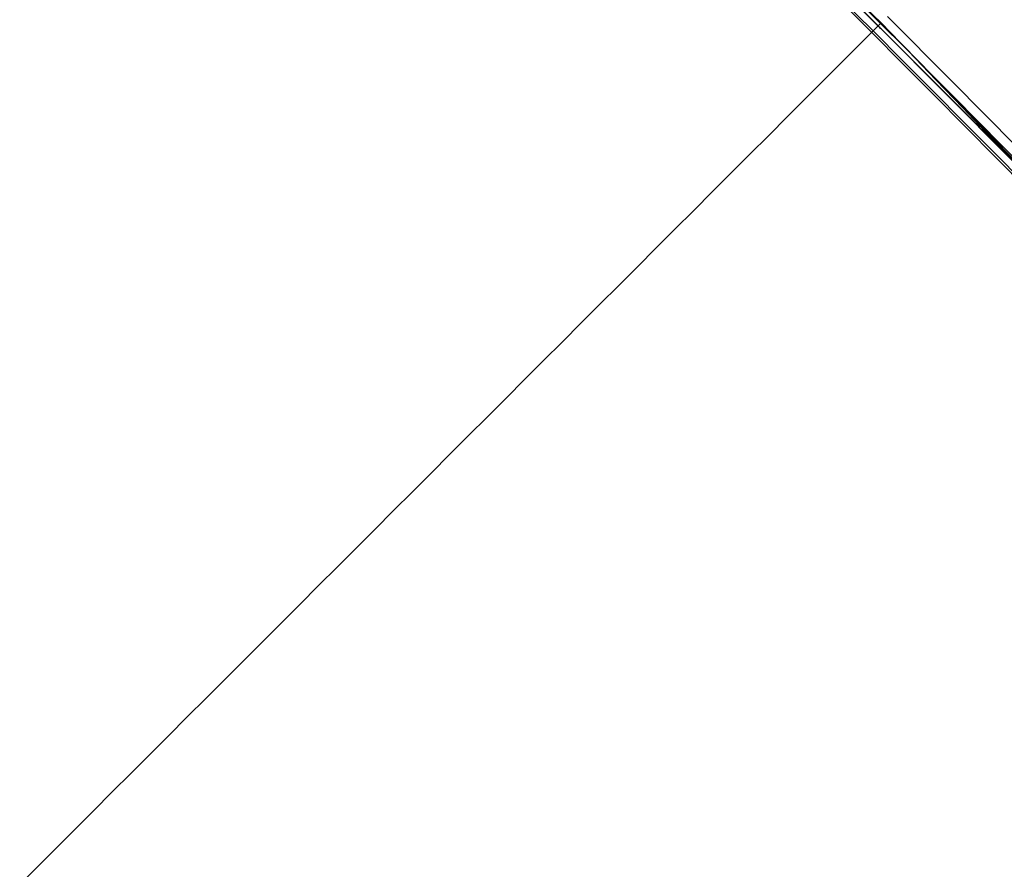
# Model space of a CAD drawing. Header units: millimetres. Extents: x -657 to 864, y -831 to 851.
# Tile 216 of 256: x -277.5174 to -277.5026, y -123.5808 to -123.5681. Entities that reach past the tile are written whole.
import ezdxf

# ---------------------------------------------------------------- set-up
doc = ezdxf.new("R2010")
doc.units = ezdxf.units.MM
doc.layers.add('Default', color=7, linetype='Continuous', true_color=0x000000)

msp = doc.modelspace()

# ---------------------------------------------------------------- linework, layer by layer
at = {"layer": 'Default'}
for p, q in [((-277.5044516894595, -123.5681426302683, -336.7778945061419), (-277.5044516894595, -123.5681426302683, -336.958397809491)), ((-277.5044516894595, -123.5681426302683, -336.381853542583), (-277.5044516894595, -123.5681426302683, -336.5623492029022)), ((-277.5044516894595, -123.5681426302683, -335.9858512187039), (-277.5044516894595, -123.5681426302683, -336.1662422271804))]:
    msp.add_line(p, q, dxfattribs=at)
for points, degree in [([(-277.4215872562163, -123.1946522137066, -337.8287300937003), (-277.6137366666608, -123.3868016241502, -337.8287300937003), (-277.8058860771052, -123.5789510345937, -337.8287300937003)], 2), ([(-277.5152600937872, -123.8695770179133, -337.8287300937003), (-277.3231106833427, -123.6774276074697, -337.8287300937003), (-277.1309612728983, -123.485278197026, -337.8287300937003)], 2), ([(-278.0808999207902, -124.144590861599, -334.0923009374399), (-277.7926758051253, -123.8563667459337, -334.0923009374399), (-277.5044516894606, -123.5681426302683, -334.0923009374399)], 2), ([(-277.5044605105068, -123.5681514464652, -335.9858512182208), (-277.4888033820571, -123.5838158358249, -335.9889654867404), (-277.4741945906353, -123.6005295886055, -335.9920805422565), (-277.4607997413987, -123.6181123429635, -335.9951971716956)], 3), ([(-277.5044516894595, -123.5681426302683, -335.5897916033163), (-277.5044516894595, -123.5681426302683, -335.6798425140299), (-277.5044516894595, -123.5681426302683, -335.7698934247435)], 2), ([(-277.5044516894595, -123.5681426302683, -335.1937269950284), (-277.5044516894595, -123.5681426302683, -335.2838994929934), (-277.5044516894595, -123.5681426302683, -335.3740719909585)], 2), ([(-277.5044516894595, -123.5681426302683, -334.7976602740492), (-277.5044516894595, -123.5681426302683, -334.8878379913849), (-277.5044516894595, -123.5681426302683, -334.9780157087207)], 2), ([(-277.5044516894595, -123.5681426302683, -334.0923009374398), (-277.5044516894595, -123.5681426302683, -334.3371300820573), (-277.5044516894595, -123.5681426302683, -334.5819592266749)], 2)]:
    msp.add_open_spline(points, degree=degree, dxfattribs=at)
for points, knots in [([(-277.504573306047, -123.5682642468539, -336.958397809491), (-277.5470223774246, -123.5258268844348, -336.949954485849), (-277.5970576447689, -123.4910272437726, -336.9415111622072), (-277.7301145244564, -123.4324957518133, -336.9207746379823), (-277.8171419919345, -123.4199936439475, -336.9084814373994), (-277.978790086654, -123.4457498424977, -336.8838950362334), (-278.0535516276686, -123.4832834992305, -336.8716018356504), (-278.109722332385, -123.5393202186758, -336.8593023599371)], [-0.9648601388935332, -0.9648601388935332, -0.9648601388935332, -0.9648601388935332, -0.7182148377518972, -0.7182148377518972, -0.3591074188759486, -0.3591074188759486, 0, 0, 0, 0]), ([(-278.109722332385, -123.5393202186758, -336.6789637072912), (-278.0474051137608, -123.4767153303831, -336.6925400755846), (-277.9619119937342, -123.4379651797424, -336.7061951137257), (-277.7793706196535, -123.42123866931, -336.7335051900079), (-277.6828449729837, -123.4445390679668, -336.7471602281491), (-277.5652149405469, -123.5144516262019, -336.7665083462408), (-277.5331646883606, -123.5396246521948, -336.7722014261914), (-277.5045948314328, -123.5682857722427, -336.7778945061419)], [-3.203804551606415, -3.203804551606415, -3.203804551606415, -3.203804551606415, -2.803328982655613, -2.803328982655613, -2.402853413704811, -2.402853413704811, -2.235886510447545, -2.235886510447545, -2.235886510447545, -2.235886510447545]), ([(-278.109722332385, -123.5393202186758, -335.886840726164), (-278.0840771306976, -123.5137110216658, -335.8924398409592), (-278.0122404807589, -123.4602462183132, -335.9061399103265), (-277.8717205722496, -123.4187630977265, -335.9279355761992), (-277.703550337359, -123.4367008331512, -335.9522223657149), (-277.5802634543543, -123.4998680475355, -335.9715273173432), (-277.520119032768, -123.552485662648, -335.9827366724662), (-277.5044605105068, -123.5681514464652, -335.9858512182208)], [-1.056286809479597, -1.056286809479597, -1.056286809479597, -1.056286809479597, -0.8923838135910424, -0.6556278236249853, -0.4188718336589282, -0.1821158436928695, -0.09105386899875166, -0.09105386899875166, -0.09105386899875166, -0.09105386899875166]), ([(-278.109722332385, -123.5393202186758, -336.2829022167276), (-278.071849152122, -123.5016649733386, -336.2910567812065), (-278.0259975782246, -123.4719719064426, -336.2993121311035), (-277.9246245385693, -123.4340146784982, -336.3158228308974), (-277.8690575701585, -123.4258552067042, -336.3240781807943), (-277.7008977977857, -123.4337643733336, -336.3488402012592), (-277.5876691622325, -123.4853872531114, -336.3653468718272), (-277.5044976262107, -123.5681885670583, -336.3818535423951)], [-1.941833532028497, -1.941833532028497, -1.941833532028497, -1.941833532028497, -1.699104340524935, -1.699104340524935, -1.456375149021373, -1.456375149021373, -0.9710352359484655, -0.9710352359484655, -0.9710352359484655, -0.9710352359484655]), ([(-277.5044996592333, -123.5681906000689, -336.1662422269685), (-277.5876759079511, -123.4853845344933, -336.149751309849), (-277.7009129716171, -123.433761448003, -336.1332603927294), (-277.8690792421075, -123.4258603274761, -336.1085223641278), (-277.9246461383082, -123.4340229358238, -336.1002752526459), (-278.0260174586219, -123.4719869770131, -336.0837810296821), (-278.0718675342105, -123.5016833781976, -336.0755339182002), (-278.109722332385, -123.5393202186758, -336.06717937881)], [-0.9708141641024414, -0.9708141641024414, -0.9708141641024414, -0.9708141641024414, -0.4854557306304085, -0.4854557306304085, -0.2427278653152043, -0.2427278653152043, 0, 0, 0, 0]), ([(-277.4756292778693, -124.1734132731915, -336.6612716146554), (-277.4000265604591, -124.0979689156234, -336.6448723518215), (-277.3596006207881, -123.9887324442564, -336.6283665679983), (-277.3696929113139, -123.764674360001, -336.5953569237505), (-277.4215204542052, -123.6510759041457, -336.5788530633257), (-277.5043584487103, -123.5680493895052, -336.5623492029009)], [-1.951116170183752, -1.951116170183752, -1.951116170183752, -1.951116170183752, -1.463337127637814, -1.463337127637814, -0.9756149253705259, -0.9756149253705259, -0.9756149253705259, -0.9756149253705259]), ([(-277.4756292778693, -124.1734132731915, -336.2652101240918), (-277.400137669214, -124.0981570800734, -336.2487232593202), (-277.3591290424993, -123.9887632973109, -336.2322290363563), (-277.3702125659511, -123.7648361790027, -336.1992405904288), (-277.4212687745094, -123.6510755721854, -336.182746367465), (-277.5044663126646, -123.5682238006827, -336.1662488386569), (-277.5044829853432, -123.5682071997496, -336.1662455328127), (-277.5044996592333, -123.5681906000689, -336.1662422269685)], [-1.941822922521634, -1.941822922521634, -1.941822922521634, -1.941822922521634, -1.456367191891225, -1.456367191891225, -0.9709114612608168, -0.9709114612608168, -0.9708141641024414, -0.9708141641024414, -0.9708141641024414, -0.9708141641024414]), ([(-277.5044976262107, -123.5681885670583, -336.3818535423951), (-277.5044773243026, -123.5682087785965, -336.3818575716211), (-277.5044570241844, -123.5682289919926, -336.3818616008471), (-277.4212595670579, -123.6510859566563, -336.3983763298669), (-277.3702071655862, -123.7648459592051, -336.4148870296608), (-277.3591282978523, -123.9887698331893, -336.4479084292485), (-277.4001376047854, -124.0981611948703, -336.4644191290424), (-277.4756292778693, -124.1734132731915, -336.4809329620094)], [-0.9710352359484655, -0.9710352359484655, -0.9710352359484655, -0.9710352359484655, -0.9709167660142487, -0.9709167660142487, -0.4854583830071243, -0.4854583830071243, 0, 0, 0, 0]), ([(-277.5045948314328, -123.5682857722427, -336.7778945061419), (-277.4646389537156, -123.6083692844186, -336.7858564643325), (-277.4314903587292, -123.6552751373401, -336.793818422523), (-277.3667952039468, -123.7928792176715, -336.8154354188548), (-277.3545062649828, -123.8903350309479, -336.8290904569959), (-277.3904773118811, -124.0683746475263, -336.8564005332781), (-277.4391437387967, -124.1478357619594, -336.8700555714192), (-277.5781566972, -124.2573637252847, -336.8973656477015), (-277.6679712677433, -124.2865334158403, -336.9110206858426), (-277.853268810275, -124.282807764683, -336.9383307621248), (-277.9477135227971, -124.2498356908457, -336.9519858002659), (-278.1036232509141, -124.1343699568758, -336.9792958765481), (-278.1643016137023, -124.0526567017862, -336.9929509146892), (-278.1957794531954, -123.9626607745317, -337.006715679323)], [-2.235886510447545, -2.235886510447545, -2.235886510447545, -2.235886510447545, -2.002377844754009, -2.002377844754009, -1.601902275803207, -1.601902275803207, -1.201426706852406, -1.201426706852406, -0.8009511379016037, -0.8009511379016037, -0.4004755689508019, -0.4004755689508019, 0, 0, 0, 0]), ([(-277.3651099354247, -123.8692096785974, -337.006715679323), (-277.370665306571, -123.7856547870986, -336.9945338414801), (-277.4008761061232, -123.7016829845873, -336.9822406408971), (-277.4674397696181, -123.6085522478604, -336.9660975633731), (-277.4852179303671, -123.5876142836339, -336.962247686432), (-277.504573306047, -123.5682642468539, -336.958397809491)], [-1.436429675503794, -1.436429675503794, -1.436429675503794, -1.436429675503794, -1.077322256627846, -1.077322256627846, -0.9648601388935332, -0.9648601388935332, -0.9648601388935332, -0.9648601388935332])]:
    msp.add_open_spline(points, degree=3, knots=knots, dxfattribs=at)
for points, weights in [([(-278.109722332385, -123.5393202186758, -336.8428396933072), (-277.8214982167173, -123.2510961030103, -336.8428396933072), (-277.5044516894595, -123.5681426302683, -336.8428396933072)], [1, 0.7071067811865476, 1]), ([(-278.0667684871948, -123.5024719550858, -336.0760254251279), (-277.780262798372, -123.2923315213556, -336.076025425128), (-277.5044516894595, -123.5681426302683, -336.0760254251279)], [0.9493481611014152, 0.7351100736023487, 1]), ([(-278.0665647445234, -123.5023226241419, -336.4720869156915), (-277.7800906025, -123.2925037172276, -336.4720869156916), (-277.5044516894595, -123.5681426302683, -336.4720869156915)], [0.9491515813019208, 0.7352316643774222, 1]), ([(-277.5044516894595, -123.5681426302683, -336.8428396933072), (-277.3246062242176, -123.7479880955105, -336.8428396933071), (-277.3726562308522, -123.9806013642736, -336.8428396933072)], [1, 0.809740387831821, 0.8666610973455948]), ([(-277.5044516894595, -123.5681426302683, -336.4720869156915), (-277.2288853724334, -123.8437089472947, -336.4720869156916), (-277.4385687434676, -124.1301697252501, -336.4720869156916)], [1, 0.7352829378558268, 0.949068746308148]), ([(-277.5044516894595, -123.5681426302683, -336.0760254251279), (-277.2287432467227, -123.8438510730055, -336.076025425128), (-277.438691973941, -124.1303379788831, -336.076025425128)], [1, 0.7351825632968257, 0.9492309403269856])]:
    msp.add_rational_spline(points, weights, degree=2, dxfattribs=at)

doc.saveas('drawing.dxf')
